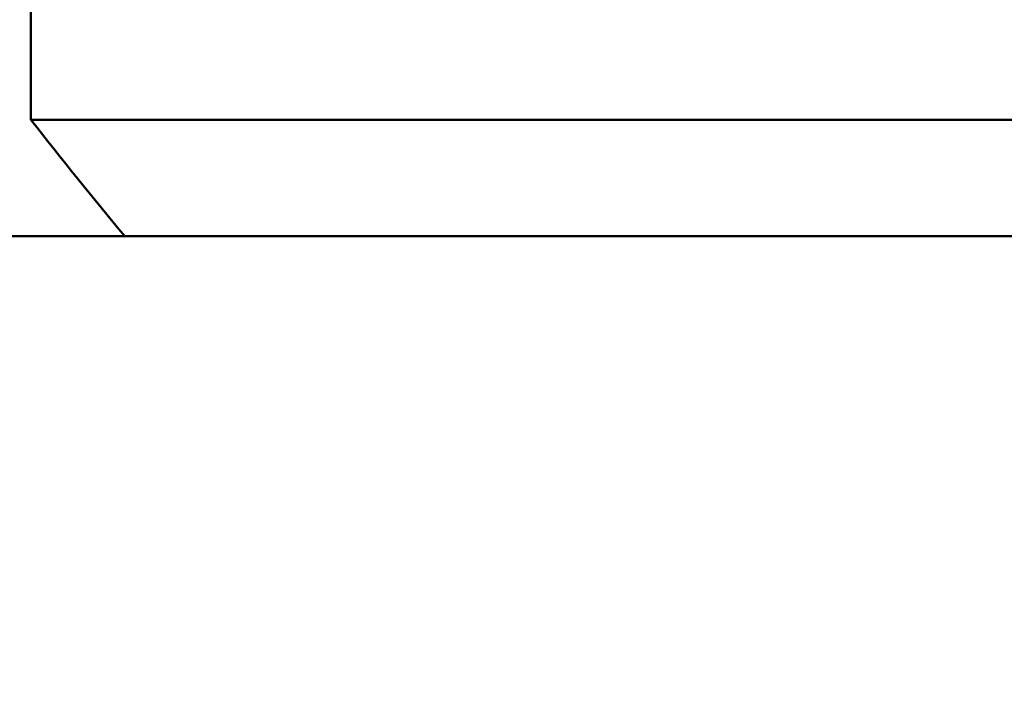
# Model space of a CAD drawing. Header units: millimetres. Extents: x 61 to 1929, y 482 to 2664.
# Tile 66 of 219: x 541.28 to 549.74, y 707.5 to 713.22. Entities that reach past the tile are written whole.
import ezdxf

# ---------------------------------------------------------------- set-up
doc = ezdxf.new("R2010")
doc.units = ezdxf.units.MM
doc.header["$LTSCALE"] = 10
doc.layers.add('Widoczne (ISO)', color=7, linetype='Continuous', lineweight=50)

msp = doc.modelspace()

# ---------------------------------------------------------------- linework, layer by layer
at = {"layer": 'Widoczne (ISO)'}
for p, q in [((541.3742, 712.3536), (541.3742, 713.3536)), ((577.3742, 712.3536), (541.3742, 712.3536)), ((578.3742, 711.3536), (540.3751, 711.3536))]:
    msp.add_line(p, q, dxfattribs=at)
msp.add_circle((559.3742, 751.3536), 50, dxfattribs=at)
msp.add_arc((580.6999, 743.2323), 50, 218.13918, 219.61114, dxfattribs=at)

doc.saveas('drawing.dxf')
